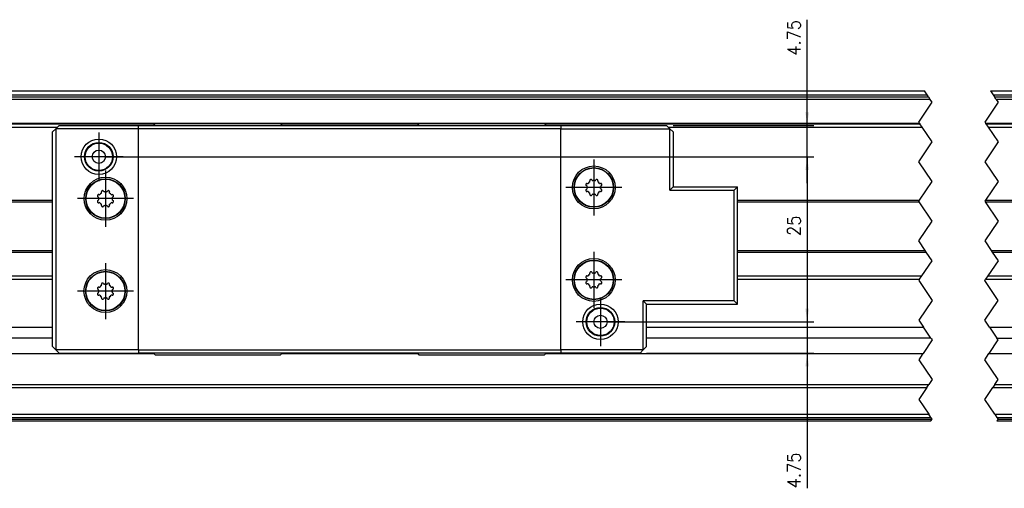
# Model space of a CAD drawing. Header units: inches. Extents: x -381 to 27245, y -418 to 176.
# Tile 6 of 43: x -180 to -31, y -26 to 45. Entities that reach past the tile are written whole.
import ezdxf

# ---------------------------------------------------------------- set-up
doc = ezdxf.new("R2010")
doc.units = ezdxf.units.IN
doc.linetypes.add('DOT_CENTER', pattern=[14, 12, -1, 0, -1])
doc.layers.add('1', color=7, linetype='Continuous')
doc.styles.add('CONVERTER_12', font='txt.shx', dxfattribs={"width": 0.9})
doc.dimstyles.new('ME10_DIM_47', dxfattribs={"dimtxt": 2, "dimasz": 2, "dimexe": 1, "dimexo": 1, "dimgap": 1, "dimtad": 1, "dimdsep": 46, "dimtxsty": 'CONVERTER_12', "dimsah": 1, "dimcen": 0.09, "dimclrd": 2, "dimclre": 2, "dimclrt": 2, "dimadec": 0, "dimazin": 0, "dimtfac": 1, "dimtdec": 4, "dimtix": 1, "dimtmove": 0, "dimatfit": 3, "dimfxl": 1, "dimtolj": 1, "dimtzin": 0, "dimarcsym": 0})
doc.dimstyles.new('ME10_DIM_48', dxfattribs={"dimtxt": 2, "dimasz": 2, "dimexe": 1, "dimexo": 1, "dimgap": 1, "dimtad": 1, "dimdsep": 46, "dimtxsty": 'CONVERTER_12', "dimsah": 1, "dimcen": 0.09, "dimclrd": 2, "dimclre": 2, "dimclrt": 2, "dimadec": 0, "dimazin": 0, "dimtfac": 1, "dimtdec": 4, "dimtix": 1, "dimtmove": 0, "dimatfit": 3, "dimfxl": 1, "dimtolj": 1, "dimtzin": 0, "dimarcsym": 0})
doc.dimstyles.new('ME10_DIM_49', dxfattribs={"dimtxt": 2, "dimasz": 2, "dimexe": 1, "dimexo": 1, "dimgap": 1, "dimtad": 1, "dimdsep": 46, "dimtxsty": 'CONVERTER_12', "dimsah": 1, "dimcen": 0.09, "dimclrd": 2, "dimclre": 2, "dimclrt": 2, "dimadec": 0, "dimazin": 0, "dimtfac": 1, "dimtdec": 4, "dimtix": 1, "dimtmove": 0, "dimatfit": 3, "dimfxl": 1, "dimtolj": 1, "dimtzin": 0, "dimarcsym": 0})

# ---------------------------------------------------------------- blocks, each defined once
blk = doc.blocks.new('CABEZA__92', base_point=(-175.2, -6.02))
at = {"color": 7, "linetype": 'Continuous'}
for p, q in [((-174.7, 28.23), (-174.2, 28.73)), ((-174.2, 28.73), (-162.19, 28.73)), ((-162.19, 28.23), (-162.19, 28.73)), ((-162.19, 28.73), (-98.2, 28.73)), ((-159.69, 28.98), (-159.94, 28.73)), ((-140.69, 28.98), (-159.69, 28.98)), ((-140.44, 28.73), (-140.69, 28.98)), ((-119.69, 28.98), (-119.94, 28.73)), ((-100.69, 28.98), (-119.69, 28.98)), ((-100.44, 28.73), (-100.69, 28.98)), ((-98.2, 28.73), (-98.2, 28.23)), ((-98.2, 28.73), (-82.19, 28.73)), ((-82.19, 28.73), (-81.69, 28.23)), ((-175.2, 27.73), (-174.7, 28.23)), ((-175.2, -4.77), (-175.2, 27.73)), ((-162.19, 28.23), (-174.7, 28.23)), ((-174.7, 28.23), (-174.7, -5.27)), ((-98.2, 28.23), (-162.19, 28.23)), ((-162.19, -5.27), (-162.19, 28.23)), ((-98.2, 28.23), (-81.69, 28.23)), ((-98.2, -5.27), (-98.2, 28.23)), ((-81.19, 27.73), (-81.69, 28.23)), ((-81.69, 18.91), (-81.69, 28.23)), ((-81.19, 27.73), (-81.19, 19.41)), ((-94.41, 19.8), (-94.42, 19.76)), ((-94.42, 19.76), (-94.42, 19.74)), ((-94.42, 19.74), (-94.42, 19.72)), ((-94.42, 19.72), (-94.41, 19.7)), ((-94.41, 19.7), (-94.41, 19.68)), ((-94.41, 19.68), (-94.4, 19.67)), ((-94.4, 19.67), (-94.35, 19.62)), ((-94.37, 19.88), (-94.38, 19.85)), ((-94.35, 19.9), (-94.37, 19.88)), ((-94.32, 19.92), (-94.35, 19.9)), ((-94.26, 19.56), (-94.35, 19.62)), ((-94.31, 19.93), (-94.32, 19.92)), ((-94.29, 19.94), (-94.31, 19.93)), ((-94.22, 19.94), (-94.29, 19.94)), ((-94.23, 19.5), (-94.26, 19.56)), ((-94.23, 19.49), (-94.23, 19.5)), ((-94.22, 19.94), (-94.12, 19.92)), ((-94.12, 19.92), (-94.05, 19.94)), ((-93.8, 20.42), (-93.81, 20.35)), ((-93.78, 20.25), (-93.81, 20.35)), ((-93.81, 20.18), (-93.79, 20.22)), ((-93.79, 20.45), (-93.8, 20.42)), ((-93.78, 20.47), (-93.79, 20.45)), ((-93.79, 20.22), (-93.78, 20.23)), ((-93.77, 20.48), (-93.78, 20.47)), ((-93.78, 20.23), (-93.78, 20.25)), ((-93.75, 20.5), (-93.77, 20.48)), ((-93.72, 20.52), (-93.75, 20.5)), ((-93.64, 20.55), (-93.67, 20.54)), ((-93.61, 20.55), (-93.64, 20.55)), ((-93.57, 20.54), (-93.61, 20.55)), ((-93.55, 20.54), (-93.57, 20.54)), ((-93.54, 20.53), (-93.55, 20.54)), ((-93.48, 20.48), (-93.54, 20.53)), ((-93.48, 20.48), (-93.43, 20.4)), ((-93.43, 20.4), (-93.36, 20.36)), ((-93.03, 20.36), (-92.96, 20.4)), ((-92.96, 20.4), (-92.91, 20.48)), ((-92.85, 20.53), (-92.91, 20.48)), ((-92.84, 20.54), (-92.85, 20.53)), ((-92.83, 20.54), (-92.84, 20.54)), ((-92.8, 20.55), (-92.83, 20.54)), ((-92.78, 20.55), (-92.8, 20.55)), ((-92.76, 20.55), (-92.78, 20.55)), ((-92.73, 20.54), (-92.76, 20.55)), ((-92.65, 20.5), (-92.67, 20.52)), ((-92.63, 20.48), (-92.65, 20.5)), ((-92.6, 20.46), (-92.63, 20.48)), ((-92.58, 20.35), (-92.61, 20.25)), ((-92.61, 20.25), (-92.61, 20.23)), ((-92.61, 20.23), (-92.61, 20.22)), ((-92.61, 20.22), (-92.58, 20.18)), ((-92.59, 20.44), (-92.6, 20.46)), ((-92.59, 20.42), (-92.59, 20.44)), ((-92.58, 20.35), (-92.59, 20.42)), ((-92.35, 19.94), (-92.27, 19.92)), ((-92.27, 19.92), (-92.18, 19.94)), ((-92.1, 19.93), (-92.18, 19.94)), ((-92.13, 19.56), (-92.16, 19.5)), ((-92.16, 19.5), (-92.16, 19.49)), ((-92.04, 19.62), (-92.13, 19.56)), ((-92.09, 19.93), (-92.1, 19.93)), ((-92.08, 19.93), (-92.09, 19.93)), ((-92.05, 19.91), (-92.08, 19.93)), ((-92.04, 19.9), (-92.05, 19.91)), ((-92.03, 19.89), (-92.04, 19.9)), ((-92.04, 19.62), (-91.99, 19.67)), ((-92.01, 19.85), (-92.03, 19.89)), ((-91.99, 19.67), (-91.98, 19.68)), ((-91.98, 19.77), (-91.98, 19.8)), ((-91.97, 19.74), (-91.98, 19.77)), ((-91.98, 19.7), (-91.97, 19.74)), ((-91.98, 19.68), (-91.98, 19.7)), ((-81.19, 19.41), (-81.69, 18.91)), ((-81.19, 19.41), (-71.45, 19.41)), ((-71.45, 19.41), (-71.95, 18.91)), ((-71.45, 1.64), (-71.45, 19.41)), ((-168.41, 18.1), (-168.42, 18.06)), ((-168.42, 18.06), (-168.42, 18.04)), ((-168.42, 18.04), (-168.42, 18.02)), ((-168.42, 18.02), (-168.41, 17.99)), ((-168.41, 17.99), (-168.41, 17.98)), ((-168.41, 17.98), (-168.4, 17.97)), ((-168.4, 17.97), (-168.35, 17.92)), ((-168.37, 18.18), (-168.38, 18.15)), ((-168.35, 18.2), (-168.37, 18.18)), ((-168.32, 18.22), (-168.35, 18.2)), ((-168.26, 17.86), (-168.35, 17.92)), ((-168.3, 18.23), (-168.32, 18.22)), ((-168.29, 18.24), (-168.3, 18.23)), ((-168.21, 18.24), (-168.29, 18.24)), ((-168.21, 18.24), (-168.12, 18.22)), ((-168.12, 18.22), (-168.04, 18.24)), ((-167.8, 18.72), (-167.81, 18.65)), ((-167.78, 18.55), (-167.81, 18.65)), ((-167.81, 18.48), (-167.78, 18.52)), ((-167.79, 18.75), (-167.8, 18.72)), ((-167.78, 18.77), (-167.79, 18.75)), ((-167.77, 18.78), (-167.78, 18.77)), ((-167.78, 18.53), (-167.78, 18.55)), ((-167.78, 18.52), (-167.78, 18.53)), ((-167.75, 18.8), (-167.77, 18.78)), ((-167.72, 18.82), (-167.75, 18.8)), ((-167.64, 18.85), (-167.66, 18.84)), ((-167.61, 18.85), (-167.64, 18.85)), ((-167.57, 18.84), (-167.61, 18.85)), ((-167.55, 18.84), (-167.57, 18.84)), ((-167.54, 18.83), (-167.55, 18.84)), ((-167.48, 18.78), (-167.54, 18.83)), ((-167.48, 18.78), (-167.43, 18.7)), ((-167.43, 18.7), (-167.36, 18.66)), ((-167.03, 18.66), (-166.96, 18.7)), ((-166.96, 18.7), (-166.91, 18.78)), ((-166.85, 18.83), (-166.91, 18.78)), ((-166.84, 18.84), (-166.85, 18.83)), ((-166.83, 18.84), (-166.84, 18.84)), ((-166.8, 18.85), (-166.83, 18.84)), ((-166.78, 18.85), (-166.8, 18.85)), ((-166.76, 18.85), (-166.78, 18.85)), ((-166.72, 18.84), (-166.76, 18.85)), ((-166.65, 18.8), (-166.67, 18.82)), ((-166.62, 18.78), (-166.65, 18.8)), ((-166.6, 18.76), (-166.62, 18.78)), ((-166.58, 18.65), (-166.61, 18.55)), ((-166.61, 18.55), (-166.61, 18.53)), ((-166.61, 18.53), (-166.61, 18.52)), ((-166.61, 18.52), (-166.58, 18.48)), ((-166.59, 18.74), (-166.6, 18.76)), ((-166.59, 18.72), (-166.59, 18.74)), ((-166.58, 18.65), (-166.59, 18.72)), ((-166.34, 18.24), (-166.27, 18.22)), ((-166.27, 18.22), (-166.18, 18.24)), ((-166.1, 18.23), (-166.18, 18.24)), ((-166.04, 17.92), (-166.13, 17.86)), ((-166.08, 18.23), (-166.1, 18.23)), ((-166.05, 18.21), (-166.08, 18.23)), ((-166.04, 18.2), (-166.05, 18.21)), ((-166.03, 18.19), (-166.04, 18.2)), ((-166.04, 17.92), (-165.99, 17.97)), ((-166.01, 18.15), (-166.03, 18.19)), ((-165.99, 17.97), (-165.98, 17.98)), ((-165.97, 18.07), (-165.98, 18.1)), ((-165.98, 18), (-165.97, 18.04)), ((-165.98, 17.98), (-165.98, 18)), ((-165.97, 18.04), (-165.97, 18.07)), ((-94.41, 18.95), (-94.42, 18.91)), ((-94.42, 18.91), (-94.42, 18.88)), ((-94.42, 18.88), (-94.41, 18.86)), ((-94.4, 18.98), (-94.41, 18.97)), ((-94.41, 18.97), (-94.41, 18.95)), ((-94.35, 19.04), (-94.4, 18.98)), ((-94.38, 18.8), (-94.36, 18.77)), ((-94.36, 18.77), (-94.35, 18.76)), ((-94.35, 19.04), (-94.26, 19.09)), ((-94.35, 18.76), (-94.34, 18.74)), ((-94.34, 18.74), (-94.31, 18.73)), ((-94.31, 18.73), (-94.29, 18.72)), ((-94.29, 18.72), (-94.22, 18.72)), ((-94.26, 19.09), (-94.23, 19.15)), ((-94.23, 19.15), (-94.23, 19.16)), ((-94.12, 18.74), (-94.22, 18.72)), ((-94.05, 18.71), (-94.12, 18.74)), ((-93.79, 18.44), (-93.81, 18.48)), ((-93.81, 18.31), (-93.78, 18.4)), ((-93.81, 18.31), (-93.8, 18.23)), ((-93.8, 18.23), (-93.8, 18.22)), ((-93.8, 18.22), (-93.79, 18.2)), ((-93.78, 18.42), (-93.79, 18.44)), ((-93.79, 18.2), (-93.77, 18.17)), ((-93.78, 18.4), (-93.78, 18.42)), ((-93.77, 18.17), (-93.75, 18.15)), ((-93.75, 18.15), (-93.72, 18.14)), ((-93.67, 18.11), (-93.63, 18.11)), ((-93.63, 18.11), (-93.61, 18.1)), ((-93.61, 18.1), (-93.59, 18.11)), ((-93.59, 18.11), (-93.56, 18.11)), ((-93.56, 18.11), (-93.55, 18.12)), ((-93.55, 18.12), (-93.54, 18.12)), ((-93.54, 18.12), (-93.48, 18.17)), ((-93.43, 18.26), (-93.48, 18.17)), ((-93.36, 18.29), (-93.43, 18.26)), ((-92.96, 18.26), (-93.03, 18.29)), ((-92.91, 18.17), (-92.96, 18.26)), ((-92.91, 18.17), (-92.85, 18.12)), ((-92.85, 18.12), (-92.84, 18.12)), ((-92.84, 18.12), (-92.82, 18.11)), ((-92.82, 18.11), (-92.78, 18.1)), ((-92.78, 18.1), (-92.75, 18.11)), ((-92.75, 18.11), (-92.73, 18.11)), ((-92.67, 18.14), (-92.64, 18.16)), ((-92.64, 18.16), (-92.63, 18.17)), ((-92.63, 18.17), (-92.61, 18.19)), ((-92.58, 18.48), (-92.61, 18.44)), ((-92.61, 18.44), (-92.61, 18.42)), ((-92.61, 18.42), (-92.61, 18.4)), ((-92.61, 18.4), (-92.58, 18.31)), ((-92.61, 18.19), (-92.6, 18.21)), ((-92.6, 18.21), (-92.59, 18.23)), ((-92.59, 18.23), (-92.58, 18.31)), ((-92.27, 18.74), (-92.35, 18.71)), ((-92.18, 18.72), (-92.27, 18.74)), ((-92.18, 18.72), (-92.1, 18.72)), ((-92.16, 19.16), (-92.16, 19.15)), ((-92.16, 19.15), (-92.13, 19.09)), ((-92.13, 19.09), (-92.04, 19.04)), ((-92.1, 18.72), (-92.09, 18.72)), ((-92.09, 18.72), (-92.07, 18.73)), ((-92.07, 18.73), (-92.04, 18.76)), ((-91.99, 18.98), (-92.04, 19.04)), ((-92.04, 18.76), (-92.02, 18.78)), ((-92.02, 18.78), (-92.01, 18.8)), ((-91.98, 18.97), (-91.99, 18.98)), ((-91.98, 18.96), (-91.98, 18.97)), ((-91.98, 18.93), (-91.98, 18.96)), ((-91.97, 18.91), (-91.98, 18.93)), ((-91.98, 18.86), (-91.97, 18.89)), ((-91.97, 18.89), (-91.97, 18.91)), ((-81.69, 18.91), (-71.95, 18.91)), ((-71.95, 2.14), (-71.95, 18.91)), ((-168.41, 17.25), (-168.42, 17.21)), ((-168.42, 17.21), (-168.41, 17.18)), ((-168.4, 17.28), (-168.41, 17.27)), ((-168.41, 17.27), (-168.41, 17.25)), ((-168.41, 17.18), (-168.41, 17.16)), ((-168.35, 17.34), (-168.4, 17.28)), ((-168.38, 17.1), (-168.36, 17.07)), ((-168.36, 17.07), (-168.35, 17.06)), ((-168.35, 17.34), (-168.26, 17.39)), ((-168.35, 17.06), (-168.34, 17.04)), ((-168.34, 17.04), (-168.31, 17.03)), ((-168.31, 17.03), (-168.29, 17.02)), ((-168.29, 17.02), (-168.21, 17.02)), ((-168.23, 17.8), (-168.26, 17.86)), ((-168.26, 17.39), (-168.23, 17.45)), ((-168.23, 17.79), (-168.23, 17.8)), ((-168.23, 17.45), (-168.23, 17.46)), ((-168.12, 17.04), (-168.21, 17.02)), ((-168.04, 17.01), (-168.12, 17.04)), ((-167.78, 16.74), (-167.81, 16.78)), ((-167.81, 16.61), (-167.78, 16.7)), ((-167.81, 16.61), (-167.8, 16.53)), ((-167.8, 16.53), (-167.8, 16.52)), ((-167.8, 16.52), (-167.79, 16.5)), ((-167.79, 16.5), (-167.77, 16.47)), ((-167.78, 16.72), (-167.78, 16.74)), ((-167.78, 16.7), (-167.78, 16.72)), ((-167.77, 16.47), (-167.74, 16.45)), ((-167.74, 16.45), (-167.72, 16.44)), ((-167.66, 16.41), (-167.63, 16.41)), ((-167.59, 16.41), (-167.56, 16.41)), ((-167.56, 16.41), (-167.55, 16.42)), ((-167.55, 16.42), (-167.54, 16.42)), ((-167.54, 16.42), (-167.48, 16.47)), ((-167.43, 16.56), (-167.48, 16.47)), ((-167.36, 16.59), (-167.43, 16.56)), ((-166.96, 16.56), (-167.03, 16.59)), ((-166.91, 16.47), (-166.96, 16.56)), ((-166.91, 16.47), (-166.85, 16.42)), ((-166.85, 16.42), (-166.84, 16.42)), ((-166.84, 16.42), (-166.82, 16.41)), ((-166.75, 16.41), (-166.72, 16.41)), ((-166.67, 16.44), (-166.64, 16.46)), ((-166.64, 16.46), (-166.62, 16.47)), ((-166.62, 16.47), (-166.61, 16.49)), ((-166.58, 16.78), (-166.61, 16.74)), ((-166.61, 16.74), (-166.61, 16.72)), ((-166.61, 16.72), (-166.61, 16.7)), ((-166.61, 16.7), (-166.58, 16.61)), ((-166.61, 16.49), (-166.6, 16.51)), ((-166.6, 16.51), (-166.59, 16.53)), ((-166.59, 16.53), (-166.58, 16.61)), ((-166.27, 17.04), (-166.34, 17.01)), ((-166.18, 17.02), (-166.27, 17.04)), ((-166.18, 17.02), (-166.1, 17.02)), ((-166.13, 17.86), (-166.16, 17.8)), ((-166.16, 17.8), (-166.16, 17.79)), ((-166.16, 17.46), (-166.16, 17.45)), ((-166.16, 17.45), (-166.13, 17.39)), ((-166.13, 17.39), (-166.04, 17.34)), ((-166.1, 17.02), (-166.09, 17.02)), ((-166.09, 17.02), (-166.07, 17.03)), ((-166.07, 17.03), (-166.04, 17.06)), ((-165.99, 17.28), (-166.04, 17.34)), ((-166.04, 17.06), (-166.02, 17.08)), ((-166.02, 17.08), (-166.01, 17.1)), ((-165.98, 17.27), (-165.99, 17.28)), ((-165.98, 17.26), (-165.98, 17.27)), ((-165.97, 17.23), (-165.98, 17.26)), ((-165.98, 17.16), (-165.97, 17.19)), ((-165.97, 17.21), (-165.97, 17.23)), ((-165.97, 17.19), (-165.97, 17.21)), ((-167.63, 16.41), (-167.61, 16.4)), ((-167.61, 16.4), (-167.59, 16.41)), ((-166.82, 16.41), (-166.78, 16.4)), ((-166.78, 16.4), (-166.75, 16.41)), ((-93.8, 6.42), (-93.81, 6.35)), ((-93.78, 6.25), (-93.81, 6.35)), ((-93.81, 6.18), (-93.79, 6.22)), ((-93.79, 6.45), (-93.8, 6.42)), ((-93.78, 6.47), (-93.79, 6.45)), ((-93.79, 6.22), (-93.78, 6.23)), ((-93.77, 6.48), (-93.78, 6.47)), ((-93.78, 6.23), (-93.78, 6.25)), ((-93.75, 6.5), (-93.77, 6.48)), ((-93.72, 6.52), (-93.75, 6.5)), ((-93.64, 6.55), (-93.67, 6.54)), ((-93.61, 6.55), (-93.64, 6.55)), ((-93.57, 6.54), (-93.61, 6.55)), ((-93.55, 6.54), (-93.57, 6.54)), ((-93.54, 6.53), (-93.55, 6.54)), ((-93.48, 6.48), (-93.54, 6.53)), ((-93.48, 6.48), (-93.43, 6.4)), ((-93.43, 6.4), (-93.36, 6.36)), ((-93.03, 6.36), (-92.96, 6.4)), ((-92.96, 6.4), (-92.91, 6.48)), ((-92.85, 6.53), (-92.91, 6.48)), ((-92.84, 6.54), (-92.85, 6.53)), ((-92.83, 6.54), (-92.84, 6.54)), ((-92.8, 6.55), (-92.83, 6.54)), ((-92.78, 6.55), (-92.8, 6.55)), ((-92.76, 6.55), (-92.78, 6.55)), ((-92.73, 6.54), (-92.76, 6.55)), ((-92.65, 6.5), (-92.67, 6.52)), ((-92.63, 6.48), (-92.65, 6.5)), ((-92.6, 6.46), (-92.63, 6.48)), ((-92.58, 6.35), (-92.61, 6.25)), ((-92.61, 6.25), (-92.61, 6.23)), ((-92.61, 6.23), (-92.61, 6.22)), ((-92.61, 6.22), (-92.58, 6.18)), ((-92.59, 6.44), (-92.6, 6.46)), ((-92.59, 6.42), (-92.59, 6.44)), ((-92.58, 6.35), (-92.59, 6.42)), ((-167.8, 4.72), (-167.81, 4.65)), ((-167.78, 4.55), (-167.81, 4.65)), ((-167.81, 4.48), (-167.79, 4.52)), ((-167.79, 4.75), (-167.8, 4.72)), ((-167.78, 4.77), (-167.79, 4.75)), ((-167.79, 4.52), (-167.78, 4.53)), ((-167.77, 4.78), (-167.78, 4.77)), ((-167.78, 4.53), (-167.78, 4.55)), ((-167.75, 4.8), (-167.77, 4.78)), ((-167.72, 4.82), (-167.75, 4.8)), ((-167.64, 4.85), (-167.67, 4.84)), ((-167.61, 4.85), (-167.64, 4.85)), ((-167.57, 4.84), (-167.61, 4.85)), ((-167.55, 4.84), (-167.57, 4.84)), ((-167.54, 4.83), (-167.55, 4.84)), ((-167.48, 4.78), (-167.54, 4.83)), ((-167.48, 4.78), (-167.43, 4.7)), ((-167.43, 4.7), (-167.36, 4.66)), ((-167.03, 4.66), (-166.96, 4.7)), ((-166.96, 4.7), (-166.91, 4.78)), ((-166.85, 4.83), (-166.91, 4.78)), ((-166.84, 4.84), (-166.85, 4.83)), ((-166.83, 4.84), (-166.84, 4.84)), ((-166.8, 4.85), (-166.83, 4.84)), ((-166.78, 4.85), (-166.8, 4.85)), ((-166.76, 4.85), (-166.78, 4.85)), ((-166.73, 4.84), (-166.76, 4.85)), ((-166.65, 4.8), (-166.67, 4.82)), ((-166.63, 4.78), (-166.65, 4.8)), ((-166.6, 4.76), (-166.63, 4.78)), ((-166.58, 4.65), (-166.61, 4.55)), ((-166.61, 4.55), (-166.61, 4.53)), ((-166.61, 4.53), (-166.61, 4.52)), ((-166.61, 4.52), (-166.58, 4.48)), ((-166.59, 4.74), (-166.6, 4.76)), ((-166.59, 4.72), (-166.59, 4.74)), ((-166.58, 4.65), (-166.59, 4.72)), ((-94.41, 5.8), (-94.42, 5.76)), ((-94.42, 5.76), (-94.42, 5.74)), ((-94.42, 5.74), (-94.42, 5.72)), ((-94.42, 5.72), (-94.41, 5.7)), ((-94.41, 4.95), (-94.42, 4.91)), ((-94.42, 4.91), (-94.42, 4.88)), ((-94.42, 4.88), (-94.41, 4.86)), ((-94.41, 5.7), (-94.41, 5.68)), ((-94.41, 5.68), (-94.4, 5.67)), ((-94.4, 4.98), (-94.41, 4.97)), ((-94.41, 4.97), (-94.41, 4.95)), ((-94.4, 5.67), (-94.35, 5.62)), ((-94.35, 5.04), (-94.4, 4.98)), ((-94.37, 5.88), (-94.38, 5.85)), ((-94.38, 4.8), (-94.36, 4.77)), ((-94.35, 5.9), (-94.37, 5.88)), ((-94.36, 4.77), (-94.35, 4.76)), ((-94.32, 5.92), (-94.35, 5.9)), ((-94.26, 5.56), (-94.35, 5.62)), ((-94.35, 5.04), (-94.26, 5.09)), ((-94.35, 4.76), (-94.34, 4.74)), ((-94.34, 4.74), (-94.31, 4.73)), ((-94.31, 5.93), (-94.32, 5.92)), ((-94.29, 5.94), (-94.31, 5.93)), ((-94.31, 4.73), (-94.29, 4.72)), ((-94.22, 5.94), (-94.29, 5.94)), ((-94.29, 4.72), (-94.22, 4.72)), ((-94.23, 5.5), (-94.26, 5.56)), ((-94.26, 5.09), (-94.23, 5.15)), ((-94.23, 5.49), (-94.23, 5.5)), ((-94.23, 5.15), (-94.23, 5.16)), ((-94.22, 5.94), (-94.12, 5.92)), ((-94.12, 4.74), (-94.22, 4.72)), ((-94.12, 5.92), (-94.05, 5.94)), ((-94.05, 4.71), (-94.12, 4.74)), ((-93.79, 4.44), (-93.81, 4.48)), ((-92.58, 4.48), (-92.61, 4.44)), ((-92.35, 5.94), (-92.27, 5.92)), ((-92.27, 4.74), (-92.35, 4.71)), ((-92.27, 5.92), (-92.18, 5.94)), ((-92.18, 4.72), (-92.27, 4.74)), ((-92.1, 5.93), (-92.18, 5.94)), ((-92.18, 4.72), (-92.1, 4.72)), ((-92.13, 5.56), (-92.16, 5.5)), ((-92.16, 5.5), (-92.16, 5.49)), ((-92.16, 5.16), (-92.16, 5.15)), ((-92.16, 5.15), (-92.13, 5.09)), ((-92.04, 5.62), (-92.13, 5.56)), ((-92.13, 5.09), (-92.04, 5.04)), ((-92.09, 5.93), (-92.1, 5.93)), ((-92.1, 4.72), (-92.09, 4.72)), ((-92.08, 5.93), (-92.09, 5.93)), ((-92.09, 4.72), (-92.07, 4.73)), ((-92.05, 5.91), (-92.08, 5.93)), ((-92.07, 4.73), (-92.04, 4.76)), ((-92.04, 5.9), (-92.05, 5.91)), ((-92.03, 5.89), (-92.04, 5.9)), ((-92.04, 5.62), (-91.99, 5.67)), ((-91.99, 4.98), (-92.04, 5.04)), ((-92.04, 4.76), (-92.02, 4.78)), ((-92.01, 5.85), (-92.03, 5.89)), ((-92.02, 4.78), (-92.01, 4.8)), ((-91.99, 5.67), (-91.98, 5.68)), ((-91.98, 4.97), (-91.99, 4.98)), ((-91.98, 5.77), (-91.98, 5.8)), ((-91.97, 5.74), (-91.98, 5.77)), ((-91.98, 5.7), (-91.97, 5.74)), ((-91.98, 5.68), (-91.98, 5.7)), ((-91.98, 4.96), (-91.98, 4.97)), ((-91.98, 4.93), (-91.98, 4.96)), ((-91.97, 4.91), (-91.98, 4.93)), ((-91.98, 4.86), (-91.97, 4.89)), ((-91.97, 4.89), (-91.97, 4.91)), ((-168.41, 4.1), (-168.42, 4.06)), ((-168.42, 4.06), (-168.42, 4.04)), ((-168.42, 4.04), (-168.42, 4.02)), ((-168.42, 4.02), (-168.41, 3.99)), ((-168.41, 3.25), (-168.42, 3.21)), ((-168.42, 3.21), (-168.42, 3.18)), ((-168.42, 3.18), (-168.41, 3.16)), ((-168.41, 3.99), (-168.41, 3.98)), ((-168.41, 3.98), (-168.4, 3.97)), ((-168.4, 3.28), (-168.41, 3.27)), ((-168.41, 3.27), (-168.41, 3.25)), ((-168.4, 3.97), (-168.35, 3.92)), ((-168.35, 3.34), (-168.4, 3.28)), ((-168.37, 4.18), (-168.38, 4.15)), ((-168.38, 3.1), (-168.36, 3.07)), ((-168.35, 4.2), (-168.37, 4.18)), ((-168.36, 3.07), (-168.35, 3.06)), ((-168.32, 4.22), (-168.35, 4.2)), ((-168.26, 3.86), (-168.35, 3.92)), ((-168.35, 3.34), (-168.26, 3.39)), ((-168.35, 3.06), (-168.34, 3.04)), ((-168.34, 3.04), (-168.31, 3.03)), ((-168.31, 4.23), (-168.32, 4.22)), ((-168.29, 4.24), (-168.31, 4.23)), ((-168.31, 3.03), (-168.29, 3.02)), ((-168.22, 4.24), (-168.29, 4.24)), ((-168.29, 3.02), (-168.22, 3.02)), ((-168.23, 3.8), (-168.26, 3.86)), ((-168.26, 3.39), (-168.23, 3.45)), ((-168.23, 3.79), (-168.23, 3.8)), ((-168.23, 3.45), (-168.23, 3.46)), ((-168.22, 4.24), (-168.12, 4.22)), ((-168.12, 3.04), (-168.22, 3.02)), ((-168.12, 4.22), (-168.05, 4.24)), ((-168.05, 3.01), (-168.12, 3.04)), ((-166.35, 4.24), (-166.27, 4.22)), ((-166.27, 3.04), (-166.35, 3.01)), ((-166.27, 4.22), (-166.18, 4.24)), ((-166.18, 3.02), (-166.27, 3.04)), ((-166.1, 4.23), (-166.18, 4.24)), ((-166.18, 3.02), (-166.1, 3.02)), ((-166.13, 3.86), (-166.16, 3.8)), ((-166.16, 3.8), (-166.16, 3.79)), ((-166.16, 3.46), (-166.16, 3.45)), ((-166.16, 3.45), (-166.13, 3.39)), ((-166.04, 3.92), (-166.13, 3.86)), ((-166.13, 3.39), (-166.04, 3.34)), ((-166.09, 4.23), (-166.1, 4.23)), ((-166.1, 3.02), (-166.09, 3.02)), ((-166.08, 4.23), (-166.09, 4.23)), ((-166.09, 3.02), (-166.07, 3.03)), ((-166.05, 4.21), (-166.08, 4.23)), ((-166.07, 3.03), (-166.04, 3.06)), ((-166.04, 4.2), (-166.05, 4.21)), ((-166.03, 4.19), (-166.04, 4.2)), ((-166.04, 3.92), (-165.99, 3.97)), ((-165.99, 3.28), (-166.04, 3.34)), ((-166.04, 3.06), (-166.02, 3.08)), ((-166.01, 4.15), (-166.03, 4.19)), ((-166.02, 3.08), (-166.01, 3.1)), ((-165.99, 3.97), (-165.98, 3.98)), ((-165.98, 3.27), (-165.99, 3.28)), ((-165.98, 4.07), (-165.98, 4.1)), ((-165.97, 4.04), (-165.98, 4.07)), ((-165.98, 4), (-165.97, 4.04)), ((-165.98, 3.98), (-165.98, 4)), ((-165.98, 3.26), (-165.98, 3.27)), ((-165.98, 3.23), (-165.98, 3.26)), ((-165.97, 3.21), (-165.98, 3.23)), ((-165.98, 3.16), (-165.97, 3.19)), ((-165.97, 3.19), (-165.97, 3.21)), ((-93.81, 4.31), (-93.78, 4.4)), ((-93.81, 4.31), (-93.8, 4.23)), ((-93.8, 4.23), (-93.8, 4.22)), ((-93.8, 4.22), (-93.79, 4.2)), ((-93.78, 4.42), (-93.79, 4.44)), ((-93.79, 4.2), (-93.77, 4.17)), ((-93.78, 4.4), (-93.78, 4.42)), ((-93.77, 4.17), (-93.75, 4.15)), ((-93.75, 4.15), (-93.72, 4.14)), ((-93.67, 4.11), (-93.63, 4.11)), ((-93.63, 4.11), (-93.61, 4.1)), ((-93.61, 4.1), (-93.59, 4.11)), ((-93.59, 4.11), (-93.56, 4.11)), ((-93.56, 4.11), (-93.55, 4.12)), ((-93.55, 4.12), (-93.54, 4.12)), ((-93.54, 4.12), (-93.48, 4.17)), ((-93.43, 4.26), (-93.48, 4.17)), ((-93.36, 4.29), (-93.43, 4.26)), ((-92.96, 4.26), (-93.03, 4.29)), ((-92.91, 4.17), (-92.96, 4.26)), ((-92.91, 4.17), (-92.85, 4.12)), ((-92.85, 4.12), (-92.84, 4.12)), ((-92.84, 4.12), (-92.82, 4.11)), ((-92.82, 4.11), (-92.78, 4.1)), ((-92.78, 4.1), (-92.75, 4.11)), ((-92.75, 4.11), (-92.73, 4.11)), ((-92.67, 4.14), (-92.64, 4.16)), ((-92.64, 4.16), (-92.63, 4.17)), ((-92.63, 4.17), (-92.61, 4.19)), ((-92.61, 4.44), (-92.61, 4.42)), ((-92.61, 4.42), (-92.61, 4.4)), ((-92.61, 4.4), (-92.58, 4.31)), ((-92.61, 4.19), (-92.6, 4.21)), ((-92.6, 4.21), (-92.59, 4.23)), ((-92.59, 4.23), (-92.58, 4.31)), ((-167.79, 2.74), (-167.81, 2.78)), ((-167.81, 2.61), (-167.78, 2.7)), ((-167.81, 2.61), (-167.8, 2.53)), ((-167.8, 2.53), (-167.8, 2.52)), ((-167.8, 2.52), (-167.79, 2.5)), ((-167.78, 2.72), (-167.79, 2.74)), ((-167.79, 2.5), (-167.77, 2.47)), ((-167.78, 2.7), (-167.78, 2.72)), ((-167.77, 2.47), (-167.75, 2.45)), ((-167.75, 2.45), (-167.72, 2.44)), ((-167.67, 2.41), (-167.63, 2.41)), ((-167.63, 2.41), (-167.61, 2.4)), ((-167.61, 2.4), (-167.59, 2.41)), ((-167.59, 2.41), (-167.56, 2.41)), ((-167.56, 2.41), (-167.55, 2.42)), ((-167.55, 2.42), (-167.54, 2.42)), ((-167.54, 2.42), (-167.48, 2.47)), ((-167.43, 2.56), (-167.48, 2.47)), ((-167.36, 2.59), (-167.43, 2.56)), ((-166.96, 2.56), (-167.03, 2.59)), ((-166.91, 2.47), (-166.96, 2.56)), ((-166.91, 2.47), (-166.85, 2.42)), ((-166.85, 2.42), (-166.84, 2.42)), ((-166.84, 2.42), (-166.82, 2.41)), ((-166.82, 2.41), (-166.78, 2.4)), ((-166.78, 2.4), (-166.75, 2.41)), ((-166.75, 2.41), (-166.73, 2.41)), ((-166.67, 2.44), (-166.64, 2.46)), ((-166.64, 2.46), (-166.63, 2.47)), ((-166.63, 2.47), (-166.61, 2.49)), ((-166.58, 2.78), (-166.61, 2.74)), ((-166.61, 2.74), (-166.61, 2.72)), ((-166.61, 2.72), (-166.61, 2.7)), ((-166.61, 2.7), (-166.58, 2.61)), ((-166.61, 2.49), (-166.6, 2.51)), ((-166.6, 2.51), (-166.59, 2.53)), ((-166.59, 2.53), (-166.58, 2.61)), ((-85.7, 2.14), (-85.2, 1.64)), ((-85.7, -5.27), (-85.7, 2.14)), ((-71.95, 2.14), (-85.7, 2.14)), ((-85.2, -4.53), (-85.2, 1.64)), ((-85.2, -4.77), (-85.2, 1.64)), ((-85.2, 1.64), (-71.45, 1.64)), ((-71.45, 1.64), (-71.95, 2.14)), ((-174.7, -5.27), (-175.2, -4.77)), ((-162.19, -5.27), (-174.7, -5.27)), ((-174.7, -5.27), (-174.2, -5.77)), ((-174.2, -5.77), (-162.19, -5.77)), ((-162.19, -5.27), (-162.19, -5.77)), ((-162.19, -5.27), (-98.2, -5.27)), ((-98.2, -5.77), (-162.19, -5.77)), ((-159.94, -5.77), (-159.69, -6.02)), ((-140.69, -6.02), (-140.44, -5.77)), ((-119.94, -5.77), (-119.69, -6.02)), ((-100.44, -5.77), (-100.69, -6.02)), ((-98.2, -5.27), (-98.2, -5.77)), ((-85.7, -5.27), (-98.2, -5.27)), ((-86.2, -5.77), (-98.2, -5.77)), ((-85.7, -5.27), (-86.2, -5.77)), ((-85.7, -5.27), (-85.2, -4.77)), ((-159.69, -6.02), (-140.69, -6.02)), ((-119.69, -6.02), (-100.69, -6.02))]:
    blk.add_line(p, q, dxfattribs=at)
for centre, radius in [((-168.2, 23.98), 2.68), ((-168.2, 23.98), 2.17), ((-168.2, 23.98), 2.08), ((-168.2, 23.98), 1), ((-93.2, 19.33), 3.25), ((-93.2, 19.33), 3), ((-93.2, 19.33), 2.95), ((-167.19, 17.63), 3.25), ((-167.19, 17.63), 3), ((-167.19, 17.63), 2.95), ((-93.2, 5.33), 3.25), ((-93.2, 5.33), 3), ((-93.2, 5.33), 2.95), ((-167.2, 3.63), 3.25), ((-167.2, 3.63), 3), ((-167.2, 3.63), 2.95), ((-92.2, -1.02), 2.68), ((-92.2, -1.02), 2.17), ((-92.2, -1.02), 2.07), ((-92.2, -1.02), 1)]:
    blk.add_circle(centre, radius, dxfattribs=at)
for centre, radius, start, end in [((-93.2, 19.33), 1.3, 156.1794, 158.8206), ((-93.2, 19.33), 1.05, 170.9522, 189.0478), ((-93.2, 19.33), 1.05, 125.9522, 144.0478), ((-93.2, 19.33), 1.3, 111.1794, 113.8206), ((-93.2, 19.33), 1.05, 80.9522, 99.0478), ((-93.2, 19.33), 1.3, 66.1794, 68.8206), ((-93.2, 19.33), 1.05, 35.9522, 54.0478), ((-93.2, 19.33), 1.05, 350.9522, 9.0478), ((-93.2, 19.33), 1.3, 21.1794, 23.8206), ((-167.19, 17.63), 1.3, 156.1794, 158.8206), ((-167.19, 17.63), 1.05, 125.9522, 144.0478), ((-167.19, 17.63), 1.3, 111.1794, 113.8206), ((-167.19, 17.63), 1.05, 80.9522, 99.0478), ((-167.19, 17.63), 1.3, 66.1794, 68.8206), ((-167.19, 17.63), 1.05, 35.9522, 54.0478), ((-167.19, 17.63), 1.3, 21.1794, 23.8206), ((-93.2, 19.33), 1.3, 201.1794, 203.8206), ((-93.2, 19.33), 1.05, 215.9522, 234.0478), ((-93.2, 19.33), 1.3, 246.1794, 248.8206), ((-93.2, 19.33), 1.05, 260.9522, 279.0478), ((-93.2, 19.33), 1.3, 291.1794, 293.8206), ((-93.2, 19.33), 1.05, 305.9522, 324.0478), ((-93.2, 19.33), 1.3, 336.1794, 338.8206), ((-167.19, 17.63), 1.3, 201.1794, 203.8206), ((-167.19, 17.63), 1.05, 170.9522, 189.0478), ((-167.19, 17.63), 1.05, 215.9522, 234.0478), ((-167.19, 17.63), 1.3, 246.1794, 248.8206), ((-167.19, 17.63), 1.05, 260.9522, 279.0478), ((-167.19, 17.63), 1.3, 291.1794, 293.8206), ((-167.19, 17.63), 1.05, 305.9522, 324.0478), ((-167.19, 17.63), 1.05, 350.9522, 9.0478), ((-167.19, 17.63), 1.3, 336.1794, 338.8206), ((-93.2, 5.33), 1.05, 125.9522, 144.0478), ((-93.2, 5.33), 1.3, 111.1794, 113.8206), ((-93.2, 5.33), 1.05, 80.9522, 99.0478), ((-93.2, 5.33), 1.3, 66.1794, 68.8206), ((-93.2, 5.33), 1.05, 35.9522, 54.0478), ((-167.2, 3.63), 1.05, 125.9522, 144.0478), ((-167.2, 3.63), 1.3, 111.1794, 113.8206), ((-167.2, 3.63), 1.05, 80.9522, 99.0478), ((-167.2, 3.63), 1.3, 66.1794, 68.8206), ((-167.2, 3.63), 1.05, 35.9522, 54.0478), ((-93.2, 5.33), 1.3, 156.1794, 158.8206), ((-93.2, 5.33), 1.3, 201.1794, 203.8206), ((-93.2, 5.33), 1.05, 170.9522, 189.0478), ((-93.2, 5.33), 1.05, 215.9522, 234.0478), ((-93.2, 5.33), 1.05, 305.9522, 324.0478), ((-93.2, 5.33), 1.05, 350.9522, 9.0478), ((-93.2, 5.33), 1.3, 21.1794, 23.8206), ((-93.2, 5.33), 1.3, 336.1794, 338.8206), ((-167.2, 3.63), 1.3, 156.1794, 158.8206), ((-167.2, 3.63), 1.3, 201.1794, 203.8206), ((-167.2, 3.63), 1.05, 170.9522, 189.0478), ((-167.2, 3.63), 1.05, 215.9522, 234.0478), ((-167.2, 3.63), 1.05, 305.9522, 324.0478), ((-167.2, 3.63), 1.05, 350.9522, 9.0478), ((-167.2, 3.63), 1.3, 21.1794, 23.8206), ((-167.2, 3.63), 1.3, 336.1794, 338.8206), ((-93.2, 5.33), 1.3, 246.1794, 248.8206), ((-93.2, 5.33), 1.05, 260.9522, 279.0478), ((-93.2, 5.33), 1.3, 291.1794, 293.8206), ((-167.2, 3.63), 1.3, 246.1794, 248.8206), ((-167.2, 3.63), 1.05, 260.9522, 279.0478), ((-167.2, 3.63), 1.3, 291.1794, 293.8206)]:
    blk.add_arc(centre, radius, start, end, dxfattribs=at)
at = {"layer": '1', "color": 2, "linetype": 'DOT_CENTER'}
for p, q in [((-168.2, 27.66), (-168.2, 20.3)), ((-164.52, 23.98), (-171.87, 23.98)), ((-93.2, 23.58), (-93.2, 15.08)), ((-167.19, 21.88), (-167.19, 13.38)), ((-88.95, 19.33), (-97.45, 19.33)), ((-162.94, 17.63), (-171.44, 17.63)), ((-93.2, 9.58), (-93.2, 1.08)), ((-167.2, 7.88), (-167.2, -0.62)), ((-88.95, 5.33), (-97.45, 5.33)), ((-162.95, 3.63), (-171.45, 3.63)), ((-92.2, 2.65), (-92.2, -4.7)), ((-88.52, -1.02), (-95.87, -1.02))]:
    blk.add_line(p, q, dxfattribs=at)
blk = doc.blocks.new('Modulo_izq__L-KT___94', base_point=(-255.25, -16.02))
at = {"color": 7, "linetype": 'Continuous'}
for p, q in [((-221.19, 33.98), (-43.12, 33.98)), ((-221.19, 33.96), (-43.11, 33.96)), ((-221.19, 33.36), (-42.71, 33.36)), ((-221.19, 33.03), (-42.49, 33.03)), ((-33.12, 33.98), (-1.69, 33.98)), ((-33.11, 33.96), (-1.69, 33.96)), ((-32.71, 33.36), (-1.69, 33.36)), ((-32.49, 33.03), (-1.69, 33.03)), ((-221.19, 32.71), (-42.27, 32.71)), ((-32.27, 32.71), (-1.69, 32.71)), ((-43.8, 28.99), (-200.19, 28.99)), ((-200.19, 28.98), (-159.69, 28.98)), ((-200.19, 28.48), (-174.45, 28.48)), ((-140.69, 28.98), (-119.69, 28.98)), ((-100.69, 28.98), (-43.79, 28.98)), ((-81.94, 28.48), (-43.45, 28.48)), ((0.31, 28.99), (-33.8, 28.99)), ((-33.79, 28.98), (0.31, 28.98)), ((-33.45, 28.48), (0.31, 28.48)), ((-200.19, 17.41), (-175.2, 17.41)), ((-200.19, 17.16), (-175.2, 17.16)), ((-71.45, 17.41), (-43.83, 17.41)), ((-71.45, 17.16), (-43.91, 17.16)), ((-33.91, 17.16), (0.31, 17.16)), ((-33.83, 17.41), (0.31, 17.41)), ((-200.19, 9.79), (-175.2, 9.79)), ((-200.19, 9.54), (-175.2, 9.54)), ((-71.45, 9.79), (-43, 9.79)), ((-71.45, 9.54), (-42.83, 9.54)), ((-33, 9.79), (0.31, 9.79)), ((-32.83, 9.54), (0.31, 9.54)), ((-200.19, 5.92), (-175.2, 5.92)), ((-200.19, 5.42), (-175.2, 5.42)), ((-71.45, 5.92), (-43.49, 5.92)), ((-71.45, 5.42), (-43.83, 5.42)), ((-33.83, 5.42), (0.31, 5.42)), ((-33.49, 5.92), (0.31, 5.92)), ((-200.19, -1.85), (-175.2, -1.85)), ((-85.19, -1.85), (-43.23, -1.85)), ((-33.23, -1.85), (0.31, -1.85)), ((-175.2, -3.52), (-200.19, -3.52)), ((-42.12, -3.52), (-85.19, -3.52)), ((-32.12, -3.52), (0.31, -3.52)), ((-200.19, -5.81), (-159.91, -5.81)), ((-200.19, -5.84), (-159.88, -5.84)), ((-140.51, -5.84), (-119.88, -5.84)), ((-140.48, -5.81), (-119.91, -5.81)), ((-100.51, -5.84), (-43.33, -5.84)), ((-100.48, -5.81), (-43.31, -5.81)), ((-33.33, -5.84), (0.31, -5.84)), ((-33.31, -5.81), (0.31, -5.81)), ((-200.19, -10.52), (-42.45, -10.52)), ((-200.19, -10.95), (-42.74, -10.95)), ((-32.74, -10.95), (0.26, -10.95)), ((-32.45, -10.52), (0.26, -10.52)), ((-221.19, -15.52), (-42.12, -15.52)), ((-221.19, -15.77), (-41.95, -15.77)), ((-221.19, -16.02), (-42.12, -16.02)), ((-200.19, -15.02), (-42.45, -15.02)), ((-32.45, -15.02), (0.26, -15.02)), ((-32.12, -15.52), (0.26, -15.52)), ((-32.12, -16.02), (0.26, -16.02)), ((-31.95, -15.77), (0.26, -15.77))]:
    blk.add_line(p, q, dxfattribs=at)
at = {"color": 2, "linetype": 'DOT_CENTER'}
for p, q in [((-43.11, 33.96), (-43.12, 33.98)), ((-42.71, 33.36), (-43.11, 33.96)), ((-42.49, 33.03), (-42.71, 33.36)), ((-42.49, 33.03), (-42.27, 32.71)), ((-33.12, 33.98), (-33.11, 33.96)), ((-33.11, 33.96), (-32.71, 33.36)), ((-32.71, 33.36), (-32.49, 33.03)), ((-32.27, 32.71), (-32.49, 33.03)), ((-43.95, 29.23), (-41.95, 32.23)), ((-41.95, 32.23), (-42.27, 32.71)), ((-31.95, 32.23), (-33.95, 29.23)), ((-32.27, 32.71), (-31.95, 32.23)), ((-43.8, 28.99), (-43.95, 29.23)), ((-43.8, 28.99), (-43.79, 28.98)), ((-43.45, 28.48), (-43.79, 28.98)), ((-41.95, 26.23), (-43.45, 28.48)), ((-33.95, 29.23), (-33.8, 28.99)), ((-33.79, 28.98), (-33.8, 28.99)), ((-33.79, 28.98), (-33.45, 28.48)), ((-33.45, 28.48), (-31.95, 26.23)), ((-43.95, 23.23), (-41.95, 26.23)), ((-31.95, 26.23), (-33.95, 23.23)), ((-32.02, 26.13), (-31.95, 26.23)), ((-41.95, 20.23), (-43.95, 23.23)), ((-33.95, 23.23), (-31.95, 20.23)), ((-43.83, 17.41), (-41.95, 20.23)), ((-31.95, 20.23), (-33.83, 17.41)), ((-43.95, 17.23), (-43.83, 17.41)), ((-43.91, 17.16), (-43.95, 17.23)), ((-41.95, 14.23), (-43.91, 17.16)), ((-33.83, 17.41), (-33.95, 17.23)), ((-33.95, 17.23), (-33.91, 17.16)), ((-33.91, 17.16), (-31.95, 14.23)), ((-43.95, 11.23), (-41.95, 14.23)), ((-31.95, 14.23), (-33.95, 11.23)), ((-43, 9.79), (-43.95, 11.23)), ((-33.95, 11.23), (-33, 9.79)), ((-42.83, 9.54), (-43, 9.79)), ((-41.95, 8.23), (-42.83, 9.54)), ((-33, 9.79), (-32.83, 9.54)), ((-32.83, 9.54), (-31.95, 8.23)), ((-43.49, 5.92), (-41.95, 8.23)), ((-31.95, 8.23), (-33.49, 5.92)), ((-43.83, 5.42), (-43.95, 5.23)), ((-43.95, 5.23), (-41.95, 2.23)), ((-43.83, 5.42), (-43.49, 5.92)), ((-33.95, 5.23), (-33.83, 5.42)), ((-31.95, 2.23), (-33.95, 5.23)), ((-33.49, 5.92), (-33.83, 5.42)), ((-41.95, 2.23), (-43.95, -0.77)), ((-33.95, -0.77), (-31.95, 2.23)), ((-43.95, -0.77), (-43.23, -1.85)), ((-33.23, -1.85), (-33.95, -0.77)), ((-42.12, -3.52), (-43.23, -1.85)), ((-33.23, -1.85), (-32.12, -3.52)), ((-41.95, -3.77), (-43.31, -5.81)), ((-42.12, -3.52), (-42.05, -3.62)), ((-42.05, -3.62), (-41.95, -3.77)), ((-33.31, -5.81), (-31.95, -3.77)), ((-31.95, -3.77), (-32.12, -3.52)), ((-43.33, -5.84), (-43.95, -6.77)), ((-43.33, -5.84), (-43.31, -5.81)), ((-33.95, -6.77), (-33.33, -5.84)), ((-33.31, -5.81), (-33.33, -5.84)), ((-43.95, -6.77), (-41.95, -9.77)), ((-31.95, -9.77), (-33.95, -6.77)), ((-41.95, -9.77), (-42.45, -10.52)), ((-32.45, -10.52), (-31.95, -9.77)), ((-42.74, -10.95), (-43.95, -12.77)), ((-42.74, -10.95), (-42.45, -10.52)), ((-33.95, -12.77), (-32.74, -10.95)), ((-32.45, -10.52), (-32.74, -10.95)), ((-43.95, -12.77), (-42.45, -15.02)), ((-32.45, -15.02), (-33.95, -12.77)), ((-42.12, -15.52), (-42.45, -15.02)), ((-41.95, -15.77), (-42.12, -15.52)), ((-42.12, -16.02), (-41.95, -15.77)), ((-32.45, -15.02), (-32.12, -15.52)), ((-32.12, -15.52), (-31.95, -15.77)), ((-31.95, -15.77), (-32.12, -16.02))]:
    blk.add_line(p, q, dxfattribs=at)
blk = doc.blocks.new('L-262__96', base_point=(-255.25, -16.03))
for name, p in [('Modulo_izq__L-KT___94', (-255.25, -16.02)), ('CABEZA__92', (-175.2, -6.02))]:
    blk.add_blockref(name, p)
blk = doc.blocks.new('*D150')
at = {"layer": '1', "color": 2, "linetype": 'Continuous'}
for p, q in [((-60.87, 2.98), (-60.87, -1.02)), ((-91.2, -1.02), (-59.87, -1.02)), ((-60.87, -1.02), (-60.87, -5.77)), ((-85.2, -5.77), (-59.87, -5.77)), ((-60.87, -5.77), (-60.87, -26.22))]:
    blk.add_line(p, q, dxfattribs=at)
at = {"layer": '1', "color": 2}
for points in [[(-61.14, 0.98), (-60.61, 0.98), (-60.87, -1.02)], [(-60.61, -7.77), (-61.14, -7.77), (-60.87, -5.77)]]:
    blk.add_solid(points, dxfattribs=at)
at = {"layer": '1', "color": 2, "insert": (-61.87, -26.22), "char_height": 2, "attachment_point": 7, "rotation": 90, "line_spacing_factor": 0.60024, "style": 'CONVERTER_12'}
blk.add_mtext('4.75', dxfattribs=at)
blk = doc.blocks.new('*D151')
at = {"layer": '1', "color": 2, "linetype": 'Continuous'}
for p, q in [((-167.2, 23.98), (-59.87, 23.98)), ((-60.87, 23.98), (-60.87, -1.02)), ((-91.2, -1.02), (-59.87, -1.02))]:
    blk.add_line(p, q, dxfattribs=at)
at = {"layer": '1', "color": 2}
for points in [[(-60.61, 21.98), (-61.14, 21.98), (-60.87, 23.98)], [(-61.14, 0.98), (-60.61, 0.98), (-60.87, -1.02)]]:
    blk.add_solid(points, dxfattribs=at)
at = {"layer": '1', "color": 2, "insert": (-61.87, 11.98), "char_height": 2, "attachment_point": 7, "rotation": 90, "line_spacing_factor": 0.60024, "style": 'CONVERTER_12'}
blk.add_mtext('25', dxfattribs=at)
blk = doc.blocks.new('*D152')
at = {"layer": '1', "color": 2, "linetype": 'Continuous'}
for p, q in [((-60.87, 28.73), (-60.87, 44.74)), ((-81.19, 28.73), (-59.87, 28.73)), ((-60.87, 23.98), (-60.87, 28.73)), ((-167.2, 23.98), (-59.87, 23.98)), ((-60.87, 19.98), (-60.87, 23.98))]:
    blk.add_line(p, q, dxfattribs=at)
at = {"layer": '1', "color": 2}
for points in [[(-61.14, 30.73), (-60.61, 30.73), (-60.87, 28.73)], [(-60.61, 21.98), (-61.14, 21.98), (-60.87, 23.98)]]:
    blk.add_solid(points, dxfattribs=at)
at = {"layer": '1', "color": 2, "insert": (-61.87, 39.29), "char_height": 2, "attachment_point": 7, "rotation": 90, "line_spacing_factor": 0.60024, "style": 'CONVERTER_12'}
blk.add_mtext('4.75', dxfattribs=at)
blk = doc.blocks.new('Inferior1', base_point=(2019.379, 9.725))
blk.add_blockref('L-262__96', (-255.248, -16.026))
at = {"layer": '1'}
for base, p1, p2, dimstyle, picture, middle in [((-60.872, 23.977), (-82.193, 28.727), (-168.196, 23.977), 'ME10_DIM_49', '*D152', (-62.872, 42.017)), ((-60.872, 23.977), (-92.196, -1.023), (-168.196, 23.977), 'ME10_DIM_48', '*D151', (-62.872, 13.476)), ((-60.872, -1.023), (-86.196, -5.773), (-92.196, -1.023), 'ME10_DIM_47', '*D150', (-62.872, -23.5))]:
    dim = blk.add_linear_dim(base=base, p1=p1, p2=p2, angle=90, dimstyle=dimstyle, dxfattribs=at)
    dim.commit()
    dim.dimension.update_dxf_attribs({"geometry": picture, "text_midpoint": middle, "text_rotation": 90})

msp = doc.modelspace()

# ---------------------------------------------------------------- block references
msp.add_blockref('Inferior1', (2019.38, 9.73))

doc.saveas('drawing.dxf')
